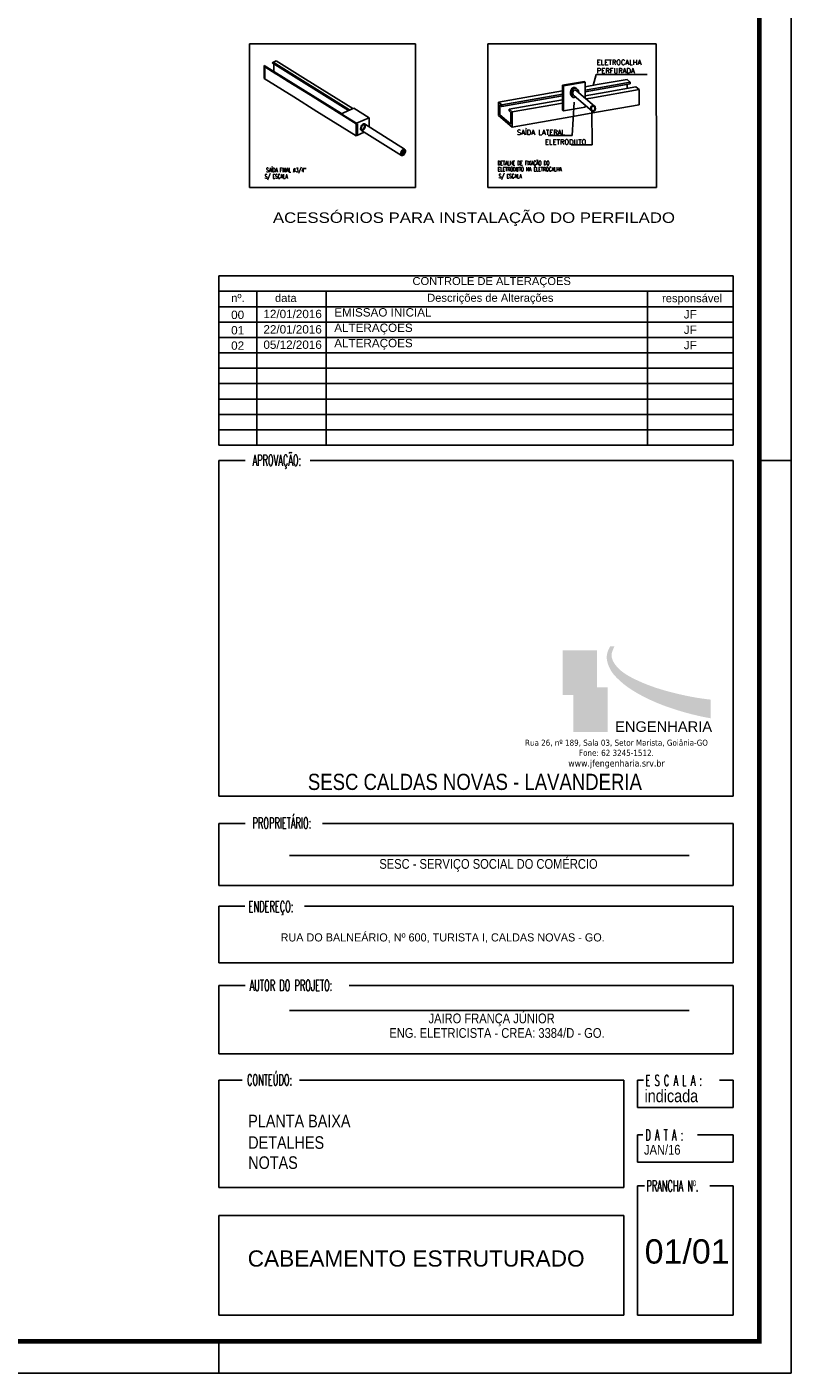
# Model space of a CAD drawing. Extents: x -13.5 to 60.2, y -0.1 to 41.9.
# Tile 53 of 57: x 48.2 to 60.2, y -0.1 to 21.1. Entities that reach past the tile are written whole.
import ezdxf
from ezdxf.enums import TextEntityAlignment as Align

# ---------------------------------------------------------------- set-up
doc = ezdxf.new("R2010")
doc.units = 0
doc.header["$MEASUREMENT"] = 0
doc.linetypes.add('CENTER2', pattern=[28.575, 19.05, -3.175, 3.175, -3.175])
doc.layers.add('01', color=7, linetype='Continuous', lineweight=20)
for name, color, linetype in [('CARIMBO', 8, 'Continuous'), ('EQUIP', 7, 'Continuous'), ('HACHURAS', 11, 'Continuous'), ('INDICAÇÃO', 2, 'Continuous'), ('Parede', 8, 'Continuous'), ('PRANCHA', 8, 'Continuous'), ('XX-FOLHA', 8, 'Continuous')]:
    doc.layers.add(name, color=color, linetype=linetype)
doc.styles.add('ARIAL', font='arial.ttf')
doc.styles.add('ARIAL NARROW', font='ARIALN.TTF', dxfattribs={"width": 0.7})
doc.styles.add('AVANTG MD', font='txt')
doc.styles.add('ROMANS', font='romans')
doc.styles.add('sansserif', font='sanss___.ttf')
doc.styles.add('STYLE3', font='arial.ttf', dxfattribs={"width": 1.15})
doc.styles.add('TAHOMA', font='tahoma.ttf')

# ---------------------------------------------------------------- blocks, each defined once
blk = doc.blocks.new('1-50 A0 FGR')
at = {"layer": 'CARIMBO'}
h = blk.add_hatch(color=252, dxfattribs=at)
h.paths.add_polyline_path([(3689.082, 28.805), (3689.082, 28.103), (3689.249, 28.103), (3689.249, 28.224), (3689.61, 28.224), (3689.623, 28.224), (3689.623, 28.805)])
edge = h.paths.add_edge_path(flags=16)
edge.add_spline(control_points=[(3689.153, 28.303), (3689.18, 28.29), (3689.222, 28.274), (3689.276, 28.261), (3689.364, 28.304), (3689.398, 28.383), (3689.397, 28.492), (3689.402, 28.651), (3689.399, 28.725)], knot_values=[0.400702, 0.400702, 0.400702, 0.400702, 0.87075, 1.98827, 3.128187, 4.348011, 5.428169, 9.131651, 9.131651, 9.131651, 9.131651], degree=3, periodic=0)
edge.add_line((3689.399, 28.725), (3689.439, 28.725))
edge.add_spline(control_points=[(3689.439, 28.725), (3689.442, 28.649), (3689.437, 28.49), (3689.443, 28.381), (3689.41, 28.302), (3689.315, 28.228), (3689.233, 28.237), (3689.176, 28.254), (3689.131, 28.283)], knot_values=[0.400702, 0.400702, 0.400702, 0.400702, 4.104184, 5.184342, 6.404166, 7.544083, 8.661604, 9.131651, 9.131651, 9.131651, 9.131651], degree=3, periodic=0)
edge.add_line((3689.131, 28.283), (3689.153, 28.303))
h = blk.add_hatch(color=251, dxfattribs=at)
edge = h.paths.add_edge_path()
edge.add_spline(control_points=[(3689.83, 28.869), (3689.753, 28.747), (3689.796, 28.514), (3689.986, 28.308), (3690.188, 28.159), (3690.509, 27.994), (3690.878, 27.858), (3691.193, 27.773), (3691.409, 27.736)], knot_values=[0.000717, 0.000717, 0.000717, 0.000717, 1.732448, 4.519062, 9.146683, 14.141697, 19.075043, 26.764517, 26.764517, 26.764517, 26.764517], degree=3, periodic=0)
edge.add_line((3691.409, 27.736), (3691.409, 28.029))
edge.add_spline(control_points=[(3691.409, 28.029), (3691.211, 28.05), (3690.92, 28.107), (3690.516, 28.218), (3690.2, 28.349), (3689.948, 28.496), (3689.824, 28.707), (3689.868, 28.808), (3689.895, 28.869)], knot_values=[0.001442, 0.001442, 0.001442, 0.001442, 7.690709, 12.624056, 17.61907, 22.246691, 25.033305, 26.764311, 26.764311, 26.764311, 26.764311], degree=3, periodic=0)
edge.add_line((3689.895, 28.869), (3689.83, 28.869))
h = blk.add_hatch(color=40, dxfattribs=at)
edge = h.paths.add_edge_path()
edge.add_spline(control_points=[(3689.399, 28.725), (3689.402, 28.651), (3689.397, 28.492), (3689.398, 28.383), (3689.364, 28.304), (3689.276, 28.261), (3689.222, 28.274), (3689.18, 28.29), (3689.153, 28.303)], knot_values=[0.400702, 0.400702, 0.400702, 0.400702, 4.104184, 5.184342, 6.404166, 7.544083, 8.661604, 9.131651, 9.131651, 9.131651, 9.131651], degree=3, periodic=0)
edge.add_line((3689.153, 28.303), (3689.131, 28.283))
edge.add_spline(control_points=[(3689.131, 28.283), (3689.176, 28.254), (3689.233, 28.237), (3689.315, 28.228), (3689.41, 28.302), (3689.443, 28.381), (3689.437, 28.49), (3689.442, 28.649), (3689.439, 28.725)], knot_values=[0.400702, 0.400702, 0.400702, 0.400702, 0.87075, 1.98827, 3.128187, 4.348011, 5.428169, 9.131651, 9.131651, 9.131651, 9.131651], degree=3, periodic=0)
edge.add_line((3689.439, 28.725), (3689.399, 28.725))
h = blk.add_hatch(color=253, dxfattribs=at)
h.paths.add_polyline_path([(3689.79, 28.224), (3689.61, 28.224), (3689.249, 28.224), (3689.249, 27.522), (3689.79, 27.522)])
h.paths.add_polyline_path([(3689.659, 28.039), (3689.648, 28.017), (3689.417, 28.012), (3689.419, 27.859), (3689.635, 27.859), (3689.619, 27.835), (3689.419, 27.831), (3689.417, 27.609), (3689.379, 27.611), (3689.38, 27.822), (3689.326, 27.82), (3689.326, 27.857), (3689.38, 27.857), (3689.379, 28.004), (3689.346, 28.002), (3689.346, 28.041)], flags=16)
blk.add_hatch(color=40, dxfattribs=at).paths.add_polyline_path([(3689.38, 27.857), (3689.326, 27.857), (3689.326, 27.82), (3689.38, 27.822), (3689.379, 27.611), (3689.417, 27.609), (3689.419, 27.831), (3689.619, 27.835), (3689.635, 27.859), (3689.419, 27.859), (3689.417, 28.012), (3689.648, 28.017), (3689.659, 28.039), (3689.346, 28.041), (3689.346, 28.002), (3689.379, 28.004)])
for p, q in [((3683.678, 34.685), (3691.76, 34.685)), ((3683.678, 34.685), (3683.678, 32.027)), ((3691.76, 34.685), (3691.76, 32.027)), ((3683.678, 34.444), (3691.76, 34.444)), ((3684.273, 34.444), (3684.273, 32.027)), ((3685.364, 32.027), (3685.364, 34.444)), ((3690.412, 32.027), (3690.412, 34.444)), ((3683.678, 34.202), (3691.76, 34.202)), ((3683.678, 33.96), (3691.76, 33.96)), ((3683.678, 33.96), (3691.76, 33.96)), ((3683.678, 33.719), (3691.76, 33.719)), ((3683.678, 33.477), (3691.76, 33.477)), ((3683.678, 33.236), (3691.76, 33.236)), ((3683.678, 32.994), (3691.76, 32.994)), ((3683.678, 32.752), (3691.76, 32.752)), ((3683.678, 32.511), (3691.76, 32.511)), ((3683.678, 32.269), (3691.76, 32.269)), ((3683.678, 32.027), (3691.76, 32.027)), ((3683.678, 31.786), (3683.678, 26.514)), ((3684.092, 31.786), (3683.678, 31.786)), ((3691.76, 31.786), (3685.113, 31.786)), ((3691.76, 26.514), (3691.76, 31.786)), ((3691.76, 26.514), (3683.678, 26.514)), ((3684.092, 26.085), (3683.678, 26.085)), ((3683.678, 26.085), (3683.678, 25.11)), ((3691.76, 26.085), (3685.305, 26.085)), ((3691.76, 26.085), (3691.76, 25.11)), ((3691.068, 25.58), (3684.791, 25.58)), ((3691.76, 25.11), (3683.678, 25.11)), ((3683.678, 24.785), (3683.678, 23.896)), ((3684.086, 24.785), (3683.678, 24.785)), ((3691.76, 24.785), (3685.023, 24.785)), ((3691.76, 24.785), (3691.76, 23.896)), ((3691.76, 23.896), (3683.678, 23.896)), ((3683.678, 23.536), (3683.678, 22.463)), ((3684.092, 23.536), (3683.678, 23.536)), ((3691.76, 23.536), (3685.725, 23.536)), ((3691.76, 23.536), (3691.76, 22.463)), ((3691.068, 23.145), (3684.791, 23.145)), ((3691.76, 22.463), (3683.678, 22.463)), ((3683.678, 22.051), (3683.678, 20.364)), ((3684.047, 22.051), (3683.678, 22.051)), ((3690.043, 22.051), (3684.946, 22.051)), ((3690.043, 22.051), (3690.043, 20.364)), ((3690.258, 22.051), (3690.258, 21.622)), ((3690.351, 22.051), (3690.258, 22.051)), ((3691.76, 22.051), (3691.546, 22.051)), ((3691.76, 22.051), (3691.76, 21.622)), ((3691.76, 21.622), (3690.258, 21.622)), ((3690.258, 21.192), (3690.258, 20.763)), ((3690.342, 21.192), (3690.258, 21.192)), ((3691.76, 21.192), (3691.198, 21.192)), ((3691.76, 21.192), (3691.76, 20.763)), ((3691.76, 20.763), (3690.258, 20.763)), ((3690.043, 20.364), (3683.678, 20.364)), ((3690.043, 20.364), (3685.367, 20.364)), ((3690.258, 20.392), (3690.258, 18.358)), ((3690.365, 20.392), (3690.258, 20.392)), ((3691.76, 20.392), (3691.392, 20.392)), ((3691.76, 20.392), (3691.76, 18.358)), ((3691.76, 20.392), (3691.76, 18.358)), ((3683.678, 19.926), (3683.678, 18.358)), ((3690.043, 19.926), (3683.678, 19.926)), ((3690.043, 19.926), (3690.043, 18.358)), ((3690.043, 18.358), (3683.678, 18.358)), ((3683.819, 18.358), (3690.043, 18.358)), ((3690.258, 18.358), (3691.76, 18.358)), ((3691.76, 18.358), (3690.258, 18.358))]:
    blk.add_line(p, q, dxfattribs=at)
at = {"layer": 'PRANCHA'}
for p, q in [((3692.67, 17.449), (3692.67, 59.449)), ((3692.67, 31.786), (3692.17, 31.786)), ((3683.678, 17.449), (3683.678, 17.949)), ((3683.678, 17.449), (3683.678, 17.949)), ((3632.52, 17.449), (3692.67, 17.449))]:
    blk.add_line(p, q, dxfattribs=at)
at = {"layer": 'PRANCHA', "const_width": 0.075}
blk.add_lwpolyline([(3633.77, 58.949), (3633.77, 17.949), (3692.17, 17.949), (3692.17, 58.949), (3633.77, 58.949)], dxfattribs=at)
at = {"layer": 'XX-FOLHA'}
blk.add_line((3692.67, 36.614), (3692.67, 17.449), dxfattribs=at)
at = {"color": 7, "insert": (3689.904, 27.688), "char_height": 0.1651, "width": 0.17766, "attachment_point": 1, "style": 'ARIAL'}
blk.add_mtext('ENGENHARIA', dxfattribs=at)
at = {"layer": '01', "color": 8, "style": 'ARIAL NARROW'}
blk.add_text('JAN/16', height=0.1527, dxfattribs=at).set_placement((3690.359, 20.881))
at = {"layer": 'CARIMBO', "style": 'ROMANS', "width": 0.55}
for s, height, p in [('APROVAÇÃO:', 0.1718, (3684.207, 31.704)), ('PROPRIETÁRIO:', 0.17181, (3684.207, 26.004)), ('ENDEREÇO:', 0.1718, (3684.145, 24.692)), ('AUTOR DO PROJETO:', 0.17181, (3684.162, 23.453)), ('CONTEÚDO:', 0.1718, (3684.121, 21.969)), ('E S C A L A :', 0.17181, (3690.384, 21.96)), ('D A T A :', 0.1718, (3690.38, 21.103)), ('PRANCHA Nº.', 0.17181, (3690.396, 20.304))]:
    blk.add_text(s, height=height, dxfattribs=at).set_placement(p)
at = {"layer": 'CARIMBO', "color": 4, "style": 'ARIAL NARROW'}
blk.add_text('SESC CALDAS NOVAS - LAVANDERIA', height=0.25453, dxfattribs=at).set_placement((3687.702, 26.61), align=Align.CENTER)
at = {"layer": 'CARIMBO', "color": 4}
for s, height, style, p in [('SESC - SERVIÇO SOCIAL DO COMÉRCIO', 0.15272, 'ARIAL NARROW', (3686.2, 25.372)), ('RUA DO BALNEÁRIO, Nº 600, TURISTA I, CALDAS NOVAS - GO. ', 0.12726, 'AVANTG MD', (3684.649, 24.23)), ('JAIRO FRANÇA JÚNIOR', 0.15272, 'ARIAL NARROW', (3686.973, 22.945)), ('ENG. ELETRICISTA - CREA: 3384/D - GO.', 0.15272, 'ARIAL NARROW', (3686.357, 22.716))]:
    blk.add_text(s, height=height, dxfattribs=dict(at, style=style)).set_placement(p)
at = {"layer": 'CARIMBO', "style": 'ARIAL NARROW'}
blk.add_text('indicada', height=0.1973, dxfattribs=at).set_placement((3690.368, 21.705))
at = {"layer": 'CARIMBO', "color": 1}
for s, insert, char_height, width, attachment_point, style in [('{\\fSwis721 BT|b0|i0|c0|p34;CONTROLE DE ALTERAÇÕES}', (3686.721, 34.668), 0.12526, 3.66415, 1, 'sansserif'), ('{\\fSwis721 BT|b0|i0|c0|p34;nº.}', (3683.873, 34.402), 0.12526, 3.66415, 1, 'sansserif'), ('{\\fSwis721 BT|b0|i0|c0|p34;data}', (3684.561, 34.401), 0.12526, 3.66415, 1, 'sansserif'), ('{\\fSwis721 BT|b0|i0|c0|p34;Descrições de Alterações}', (3686.952, 34.405), 0.12526, 3.66415, 1, 'sansserif'), ('{\\fSwis721 BT|b0|i0|c0|p34;responsável}', (3690.643, 34.398), 0.12526, 3.66415, 1, 'sansserif'), ('Rua 26, nº 189, Sala 03, Setor Marista, Goiânia-GO \\PFone: 62 3245-1512.\\P{\\H1.094x;www.jfengenharia.srv.br}', (3689.926, 27.4), 0.09545, 3.54458, 2, 'TAHOMA')]:
    blk.add_mtext(s, dxfattribs=dict(at, insert=insert, char_height=char_height, width=width, attachment_point=attachment_point, style=style))

msp = doc.modelspace()

# ---------------------------------------------------------------- hatches: boundary and pattern name
at = {"layer": 'EQUIP'}
msp.add_hatch(color=2, dxfattribs=at).paths.add_polyline_path([(53.363, 19.567), (53.363, 19.379), (53.385, 19.388), (53.385, 19.566), (53.13, 19.725), (53.118, 19.72)])
h = msp.add_hatch(color=2, dxfattribs=at)
edge = h.paths.add_edge_path()
edge.add_ellipse((54.103, 19.119), major_axis=(0.0233, 0.0502), ratio=0.566372, start_angle=180, end_angle=531.8792)
edge.add_line((54.076, 19.071), (54.08, 19.069))

# ---------------------------------------------------------------- linework, layer by layer
at = {"layer": 'EQUIP', "color": 2}
for p, q in [((52.043, 20.527), (52.108, 20.556)), ((53.246, 19.777), (52.043, 20.527)), ((53.263, 19.784), (52.06, 20.535)), ((52.568, 20.269), (52.108, 20.556)), ((53.134, 19.727), (51.922, 20.485)), ((51.922, 20.278), (51.922, 20.485)), ((52.103, 20.354), (51.932, 20.46)), ((51.932, 20.271), (51.932, 20.46)), ((52.074, 20.508), (52.074, 20.39)), ((52.298, 20.232), (52.1, 20.355)), ((52.384, 19.99), (51.922, 20.278)), ((52.648, 20.014), (52.298, 20.232)), ((53.311, 19.806), (52.568, 20.269)), ((52.749, 19.762), (52.384, 19.99)), ((53.363, 19.567), (52.648, 20.014)), ((53.363, 19.379), (52.749, 19.762)), ((53.118, 19.72), (53.326, 19.812)), ((53.385, 19.566), (53.13, 19.725)), ((53.567, 19.661), (53.326, 19.812)), ((53.363, 19.379), (53.363, 19.567)), ((53.371, 19.575), (53.567, 19.661)), ((53.385, 19.388), (53.385, 19.566)), ((53.448, 19.464), (54.08, 19.069)), ((53.495, 19.564), (54.126, 19.169)), ((53.567, 19.519), (53.567, 19.661)), ((53.363, 19.379), (53.493, 19.436))]:
    msp.add_line(p, q, dxfattribs=at)
for centre in [(53.472, 19.514), (54.103, 19.119)]:
    msp.add_ellipse(centre, major_axis=(0.0233, 0.0502), ratio=0.566372, dxfattribs=at)
for points in [[(53.491, 19.555), (53.488, 19.556), (53.485, 19.556), (53.474, 19.551), (53.468, 19.546), (53.452, 19.525), (53.445, 19.504), (53.446, 19.48), (53.449, 19.475), (53.456, 19.472), (53.461, 19.472), (53.477, 19.483), (53.486, 19.494), (53.498, 19.521), (53.499, 19.537), (53.495, 19.551), (53.493, 19.554), (53.491, 19.555)], [(54.122, 19.159), (54.119, 19.161), (54.116, 19.161), (54.105, 19.156), (54.099, 19.151), (54.083, 19.13), (54.076, 19.109), (54.077, 19.085), (54.081, 19.08), (54.087, 19.077), (54.093, 19.077), (54.108, 19.088), (54.117, 19.099), (54.129, 19.125), (54.13, 19.141), (54.126, 19.156), (54.124, 19.158), (54.122, 19.159)]]:
    msp.add_open_spline(points, degree=3, knots=[0, 0, 0, 0, 0.595117, 0.595117, 1.190234, 1.190234, 2.309316, 2.309316, 3.118768, 3.118768, 3.928219, 3.928219, 4.737671, 4.737671, 5.696697, 5.696697, 6.283185, 6.283185, 6.283185, 6.283185], dxfattribs=at)
at = {"layer": 'HACHURAS', "linetype": 'CENTER2', "ltscale": 3}
for p, q in [((51.689, 20.821), (54.297, 20.821)), ((51.689, 20.821), (51.689, 18.568)), ((54.297, 20.821), (54.297, 18.568)), ((55.433, 18.568), (55.433, 20.821)), ((55.433, 20.821), (58.078, 20.821)), ((58.078, 20.821), (58.086, 18.568)), ((51.689, 18.568), (54.297, 18.568)), ((58.086, 18.568), (55.433, 18.568))]:
    msp.add_line(p, q, dxfattribs=at)
at = {"layer": 'INDICAÇÃO', "color": 7, "ltscale": 2}
for p, q in [((57.09, 20.171), (57.136, 20.342)), ((57.136, 20.342), (57.94, 20.342)), ((56.792, 19.909), (56.759, 19.384)), ((57.066, 19.769), (57.076, 19.235)), ((56.759, 19.384), (56.38, 19.384)), ((57.076, 19.235), (56.741, 19.235))]:
    msp.add_line(p, q, dxfattribs=at)
at = {"layer": 'INDICAÇÃO', "color": 3, "ltscale": 2}
for p, q in [((56.609, 20.172), (56.951, 20.233)), ((56.609, 20.172), (56.621, 20.162)), ((56.621, 20.162), (56.963, 20.222)), ((56.951, 20.233), (56.963, 20.222)), ((56.79, 20.004), (57.072, 19.763)), ((56.829, 20.085), (57.112, 19.844)), ((56.609, 19.78), (56.621, 19.769)), ((56.621, 19.769), (56.963, 19.83))]:
    msp.add_line(p, q, dxfattribs=at)
at = {"layer": 'INDICAÇÃO', "color": 3, "linetype": 'Continuous'}
for p, q in [((56.609, 19.78), (56.609, 20.172)), ((56.621, 19.769), (56.621, 20.162)), ((56.963, 20.222), (56.963, 19.971)), ((56.963, 19.856), (56.963, 19.83))]:
    msp.add_line(p, q, dxfattribs=at)
at = {"layer": 'INDICAÇÃO', "ltscale": 2}
for p, q in [((56.963, 20.149), (57.154, 20.183)), ((56.963, 20.097), (57.205, 20.139)), ((56.963, 20.068), (57.233, 20.115)), ((57.053, 19.971), (57.81, 20.105)), ((57.154, 20.183), (57.622, 20.265)), ((57.205, 20.139), (57.673, 20.222)), ((57.233, 20.115), (57.673, 20.193)), ((57.292, 20.065), (57.76, 20.148)), ((57.622, 20.265), (57.673, 20.222)), ((57.76, 20.148), (57.81, 20.105)), ((55.601, 19.909), (56.609, 20.087)), ((55.601, 19.909), (55.601, 19.699)), ((55.601, 19.909), (55.652, 19.866)), ((55.652, 19.866), (56.609, 20.034)), ((55.652, 19.837), (56.609, 20.005)), ((55.767, 19.796), (56.609, 19.945)), ((55.818, 19.753), (56.609, 19.893)), ((56.963, 20.007), (57.292, 20.065)), ((56.979, 19.958), (57.053, 19.971)), ((57.063, 19.886), (57.064, 19.887)), ((55.601, 19.699), (55.818, 19.514)), ((55.623, 19.863), (55.623, 19.707)), ((55.623, 19.863), (55.652, 19.837)), ((55.623, 19.707), (55.796, 19.56)), ((55.652, 19.866), (55.652, 19.837)), ((55.767, 19.796), (55.818, 19.753)), ((55.767, 19.796), (55.818, 19.753)), ((55.767, 19.796), (55.767, 19.768)), ((55.767, 19.768), (55.796, 19.744)), ((55.796, 19.744), (55.796, 19.56)), ((55.818, 19.753), (55.818, 19.724)), ((55.818, 19.753), (55.818, 19.724)), ((55.818, 19.753), (55.818, 19.514)), ((55.818, 19.514), (56.736, 19.676)), ((56.736, 19.676), (57.173, 19.753)), ((57.173, 19.753), (57.81, 19.865))]:
    msp.add_line(p, q, dxfattribs=at)
at = {"layer": 'INDICAÇÃO', "linetype": 'Continuous'}
for p, q in [((57.622, 20.184), (57.622, 20.124)), ((57.673, 20.222), (57.673, 20.193)), ((57.81, 20.105), (57.81, 19.865))]:
    msp.add_line(p, q, dxfattribs=at)
at = {"layer": 'INDICAÇÃO', "color": 3, "linetype": 'Continuous'}
for centre, major_axis, start_param, end_param in [((56.789, 20.058), (0, 0.0794), -0.520198, 3.560878), ((56.805, 20.049), (0, 0.0794), -1.464633, 2.621395), ((56.805, 20.049), (0, 0.0494), -0.743544, 2.701757)]:
    msp.add_ellipse(centre, major_axis=major_axis, ratio=0.720863, start_param=start_param, end_param=end_param, dxfattribs=at)
for major_axis in [(0, 0.0494), (0, 0.0382)]:
    msp.add_ellipse((57.088, 19.808), major_axis=major_axis, ratio=0.720863, dxfattribs=at)

# ---------------------------------------------------------------- block references
msp.add_blockref('1-50 A0 FGR', (-3632.471, -17.509))

# ---------------------------------------------------------------- texts
at = {"layer": 'CARIMBO', "color": 150, "style": 'ARIAL NARROW'}
for s, height, p in [('PLANTA BAIXA', 0.19726, (51.669, 3.801)), ('DETALHES', 0.1973, (51.669, 3.463)), ('NOTAS', 0.1973, (51.669, 3.148))]:
    msp.add_text(s, height=height, dxfattribs=at).set_placement(p)
at = {"layer": 'CARIMBO', "color": 5, "style": 'ARIAL'}
for s, height, p in [('01/01', 0.3818, (57.899, 1.66)), ('CABEAMENTO ESTRUTURADO', 0.25453, (51.661, 1.613))]:
    msp.add_text(s, height=height, dxfattribs=at).set_placement(p)
at = {"layer": 'CARIMBO', "color": 1, "width": 3.83897, "attachment_point": 1, "style": 'sansserif'}
for s, insert, char_height in [('00', (51.401, 16.631), 0.1312), ('12/01/2016', (51.908, 16.645), 0.1312), ('EMISSÃO INICIAL', (53.021, 16.67), 0.13124), ('JF', (58.514, 16.639), 0.1312), ('01', (51.401, 16.389), 0.1312), ('22/01/2016', (51.908, 16.403), 0.1312), ('ALTERAÇÕES', (53.021, 16.428), 0.1312), ('JF', (58.514, 16.397), 0.1312), ('02', (51.401, 16.148), 0.1312), ('05/12/2016', (51.908, 16.162), 0.1312), ('ALTERAÇÕES', (53.021, 16.187), 0.1312), ('JF', (58.514, 16.156), 0.1312)]:
    msp.add_mtext(s, dxfattribs=dict(at, insert=insert, char_height=char_height))
at = {"layer": 'INDICAÇÃO', "ltscale": 2, "style": 'ROMANS'}
for s, height, p in [('ELETROCALHA', 0.07771, (57.146, 20.493)), ('PERFURADA', 0.0777, (57.146, 20.361)), ('SAÍDA LATERAL', 0.07771, (55.892, 19.392)), ('ELETRODUTO', 0.0777, (56.331, 19.243))]:
    msp.add_text(s, height=height, dxfattribs=at).set_placement(p)
at = {"layer": 'INDICAÇÃO', "color": 4, "linetype": 'Continuous', "style": 'ROMANS', "width": 0.6}
msp.add_text('SAÍDA FINAL %%C3/4" ', height=0.06696, dxfattribs=at).set_placement((51.952, 18.807))
for s, height, p in [('DETALHE DE FIXAÇÃO DO', 0.06696, (55.994, 18.916)), ('ELETRODUTO NA ELETROCALHA', 0.06696, (56.092, 18.82)), ('S/ ESCALA', 0.067, (52.108, 18.706)), ('S/ ESCALA', 0.067, (55.785, 18.711))]:
    msp.add_text(s, height=height, dxfattribs=at).set_placement(p, align=Align.CENTER)
at = {"layer": 'Parede', "color": 4, "style": 'STYLE3', "width": 1.15}
msp.add_text('ACESSÓRIOS PARA INSTALAÇÃO DO PERFILADO', height=0.16423, dxfattribs=at).set_placement((58.375, 18.01), align=Align.RIGHT)

doc.saveas('drawing.dxf')
